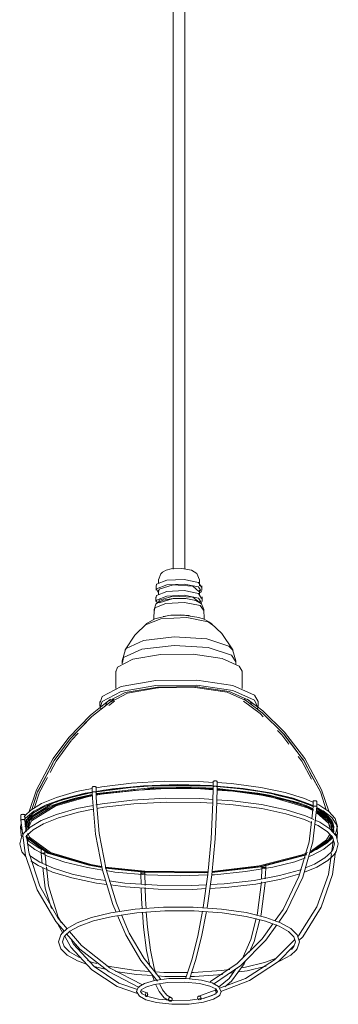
# Model space of a CAD drawing. Header units: millimetres. Extents: x 2868 to 10853, y -1210 to 7822.
# Tile 6 of 21: x 6741 to 6908, y -1210 to -693. Entities that reach past the tile are written whole.
import ezdxf

# ---------------------------------------------------------------- set-up
doc = ezdxf.new("R2010")
doc.units = ezdxf.units.MM
doc.layers.add('E-LITE-EQPM', color=7, linetype='Continuous', lineweight=20)

# ---------------------------------------------------------------- blocks, each defined once
blk = doc.blocks.new('62802-7L - 64314-44-7L SAMBA Black_ribbon beige pendant lamp ø450-7L-659210-00 Isometrico PDF')
at = {"layer": 'E-LITE-EQPM', "color": 253, "lineweight": 15, "true_color": 0xaaaaaa}
for p, q in [((3565.51, -132.24), (3565.51, -981.4)), ((3571.51, -981.19), (3571.51, -130.7)), ((3557.75, -987.06), (3558.91, -983.89)), ((3556.48, -990.07), (3556.48, -992.46)), ((3556.54, -990.39), (3556.79, -989.31)), ((3557.75, -987.06), (3557.75, -988.94)), ((3579.26, -990.07), (3579.26, -987.06)), ((3580.52, -992.46), (3580.52, -990.07)), ((3556.41, -995.94), (3556.41, -998.34)), ((3556.46, -996.26), (3556.72, -995.18)), ((3557.81, -993.99), (3556.79, -991.71)), ((3557.75, -992.46), (3557.75, -994.78)), ((3557.91, -992.99), (3558.02, -991.79)), ((3579.26, -994.99), (3579.26, -992.46)), ((3580.21, -993.22), (3579.31, -993.84)), ((3580.59, -998.34), (3580.59, -995.94)), ((3555.5, -1002.5), (3556.37, -999.81)), ((3555.83, -1001.59), (3555.67, -1003)), ((3557.06, -999.38), (3556.72, -997.58)), ((3557.75, -998.34), (3557.75, -998.98)), ((3557.98, -998.96), (3558.02, -997.66)), ((3579.26, -998.85), (3579.26, -998.34)), ((3580.28, -999.1), (3580.02, -999.3)), ((3555.49, -1002.38), (3555.39, -1007.72)), ((3573.27, -1005.77), (3573.73, -1005.72)), ((3581.61, -1007.68), (3581.51, -1002.38)), ((3545.41, -1015.93), (3551.57, -1009.96)), ((3540.33, -1023.69), (3545.41, -1015.93)), ((3538.69, -1029.54), (3540.38, -1023.59)), ((3539.46, -1027.78), (3538.8, -1030.37)), ((3540.19, -1024.03), (3540.79, -1023)), ((3598.31, -1029.54), (3596.62, -1023.59)), ((3536.31, -1032.84), (3535.47, -1035.23)), ((3538.69, -1029.65), (3538.69, -1031.07)), ((3598.31, -1031.13), (3598.31, -1029.65)), ((3535.46, -1034.91), (3535.46, -1044.06)), ((3601.55, -1044.03), (3601.55, -1034.91)), ((3527.1, -1051.25), (3528.14, -1048.25)), ((3527.07, -1050.85), (3527.07, -1053.48)), ((3527.18, -1053.97), (3528.14, -1050.88)), ((3531.74, -1051.6), (3534.33, -1049.57)), ((3609.93, -1053.48), (3609.93, -1050.85)), ((3511.48, -1070.35), (3514.62, -1067.09)), ((3586.45, -1092.75), (3586.45, -1095.49)), ((3586.46, -1092.76), (3586.45, -1092.75)), ((3588.45, -1095.5), (3588.45, -1092.75)), ((3523.03, -1095.69), (3523.03, -1098.45)), ((3523.03, -1095.7), (3523.03, -1095.69)), ((3525.03, -1098.42), (3525.03, -1095.69)), ((3544.59, -1096.93), (3550.41, -1096.49)), ((3550.49, -1096.49), (3544.65, -1096.93)), ((3574.84, -1096.27), (3582.4, -1096.54)), ((3586.45, -1095.49), (3586.46, -1095.5)), ((3636.02, -1105.74), (3631.28, -1103.98)), ((3638.77, -1103.16), (3638.77, -1105.88)), ((3638.77, -1103.17), (3638.77, -1103.16)), ((3640.77, -1105.92), (3640.77, -1103.16)), ((3485.66, -1110.26), (3485.66, -1113.03)), ((3485.66, -1110.27), (3485.66, -1110.26)), ((3487.66, -1112.98), (3487.66, -1110.26)), ((3493.24, -1109.84), (3489.35, -1113.22)), ((3500.41, -1105.98), (3495.39, -1108.47)), ((3638.77, -1105.88), (3638.05, -1112.29)), ((3638.77, -1105.88), (3638.77, -1105.89)), ((3643.26, -1109.49), (3640.87, -1108.05)), ((3485.47, -1116.38), (3485.81, -1115.19)), ((3486.89, -1112.74), (3486.63, -1112.74)), ((3487.61, -1112.51), (3487.29, -1113.11)), ((3487.34, -1111.26), (3487.82, -1110.59)), ((3489.35, -1113.22), (3487.61, -1116.39)), ((3488.42, -1119.15), (3487.66, -1112.98)), ((3488.08, -1119.02), (3490.12, -1113.26)), ((3490.12, -1113.26), (3488.11, -1119.08)), ((3488.22, -1116.82), (3489.27, -1113.67)), ((3488.22, -1116.82), (3489.08, -1114.24)), ((3489.07, -1118.12), (3491.12, -1113.33)), ((3489.25, -1116.83), (3490.3, -1113.69)), ((3648.31, -1114.09), (3645.76, -1111.35)), ((3647.75, -1116.83), (3646.7, -1113.69)), ((3648.78, -1116.82), (3647.73, -1113.67)), ((3648.78, -1116.82), (3647.92, -1114.24)), ((3649.56, -1115.8), (3649.27, -1114.94)), ((3485.47, -1116.38), (3485.55, -1116.65)), ((3486.8, -1120.45), (3487.36, -1119.66)), ((3647.67, -1120.14), (3645.89, -1123.31)), ((3649.54, -1119.71), (3649.67, -1118.94)), ((3651.53, -1116.38), (3651.39, -1116.9)), ((3485, -1125.48), (3486.18, -1121.32)), ((3488.28, -1121.81), (3488.89, -1120.93)), ((3637.51, -1130.26), (3647.65, -1123.43)), ((3637.65, -1129.77), (3646.89, -1123.38)), ((3646.89, -1123.38), (3637.74, -1129.73)), ((3645.89, -1123.31), (3637.91, -1129.08)), ((3646.89, -1123.38), (3648.31, -1121.02)), ((3648.34, -1121.1), (3646.89, -1123.38)), ((3647.65, -1123.43), (3648.91, -1121.45)), ((3649.27, -1124.04), (3648.6, -1129.11)), ((3651.34, -1122.66), (3651.34, -1120.82)), ((3496.23, -1130.25), (3496.23, -1130.69)), ((3496.23, -1130.69), (3496.82, -1135.76)), ((3496.23, -1130.69), (3496.23, -1130.7)), ((3498.94, -1137.02), (3498.29, -1131.19)), ((3648.84, -1132.05), (3649.65, -1131.3)), ((3548.69, -1146.66), (3548.56, -1141.38)), ((3611.74, -1144.08), (3611.95, -1138.65)), ((3613.75, -1143.76), (3613.96, -1138.28)), ((3550.7, -1147.29), (3550.56, -1141.59)), ((3504.93, -1167.54), (3507.64, -1172.28)), ((3627.4, -1180.85), (3628.25, -1180.09)), ((3523.98, -1189.88), (3529.81, -1191.27)), ((3595.36, -1193.32), (3597.27, -1193.04)), ((3598.61, -1190.82), (3598.92, -1190.78)), ((3555.47, -1197.24), (3554.66, -1194.67)), ((3572.05, -1196.07), (3572.07, -1195.86)), ((3546.31, -1202.84), (3547.09, -1200.87)), ((3548.31, -1202.84), (3548.63, -1202.15)), ((3551.69, -1203.56), (3548.78, -1202.55)), ((3588.02, -1201.78), (3587.79, -1201.87)), ((3588.69, -1202.84), (3588.37, -1203.53)), ((3590.69, -1202.84), (3589.91, -1204.81)), ((3550.99, -1205.46), (3551.28, -1205.52)), ((3579.29, -1207.31), (3580.3, -1206.93)), ((3581.39, -1206.53), (3588, -1204.09))]:
    blk.add_line(p, q, dxfattribs=at)
at = {"layer": 'E-LITE-EQPM', "color": 7, "lineweight": 15, "true_color": 0xfdfdfd}
for p, q in [((3529.97, -1052.95), (3530.92, -1051.06)), ((3531.64, -1052.92), (3534.61, -1050.59)), ((3605.4, -1050.35), (3607.05, -1053.1)), ((3527.49, -1055.05), (3527.23, -1054.26)), ((3609.7, -1054.42), (3609.53, -1054.89)), ((3609.79, -1054), (3609.71, -1054.38)), ((3621.22, -1065.73), (3613.73, -1058.36)), ((3512.25, -1070.99), (3515.64, -1067.46)), ((3633.56, -1081.36), (3624.2, -1068.92)), ((3631.92, -1079.18), (3626.88, -1072.48)), ((3496, -1095.22), (3502.32, -1083.3)), ((3498.7, -1090.13), (3500.09, -1087.49)), ((3496.8, -1095.8), (3499.55, -1090.64)), ((3555.32, -1094.96), (3551.51, -1095.16)), ((3574.81, -1094.71), (3568.41, -1094.66)), ((3523.05, -1099.83), (3508.66, -1103.35)), ((3508.69, -1103.33), (3523, -1099.84)), ((3522.98, -1098.62), (3514.02, -1100.59)), ((3523.05, -1099.57), (3514.15, -1101.52)), ((3525.28, -1098.2), (3524.97, -1098.25)), ((3525.5, -1099.12), (3525.01, -1099.21)), ((3543.26, -1095.86), (3525.49, -1098.16)), ((3541.28, -1095.92), (3533.89, -1096.79)), ((3567.02, -1096.2), (3574.83, -1096.27)), ((3586.48, -1096.26), (3574.89, -1095.78)), ((3582.4, -1096.54), (3586.42, -1096.77)), ((3609.62, -1099.07), (3588.39, -1096.61)), ((3609.78, -1098.84), (3588.4, -1096.38)), ((3600.7, -1096.6), (3588.42, -1095.42)), ((3588.43, -1096.61), (3609.56, -1099.05)), ((3588.43, -1096.91), (3603.99, -1098.53)), ((3609.67, -1097.86), (3600.85, -1096.62)), ((3607.35, -1097.38), (3602.74, -1096.76)), ((3618.2, -1099.36), (3613.61, -1098.39)), ((3619.71, -1099.68), (3618.35, -1099.39)), ((3627.69, -1101.88), (3618.4, -1099.51)), ((3491.36, -1107.4), (3493.06, -1102.27)), ((3513.91, -1100.62), (3505.22, -1103.17)), ((3511.94, -1100.99), (3507.26, -1102.32)), ((3514.02, -1101.55), (3508.15, -1103.19)), ((3630.79, -1102.69), (3627.66, -1101.72)), ((3631.82, -1103.19), (3627.79, -1101.91)), ((3635.68, -1104.64), (3631.96, -1103.24)), ((3638.8, -1105.84), (3634.34, -1103.86)), ((3491.36, -1107.4), (3492.04, -1105.36)), ((3495.39, -1108.47), (3493.24, -1109.84)), ((3647.52, -1112.11), (3640.93, -1107.12)), ((3645.63, -1111.25), (3643.26, -1109.49)), ((3489.34, -1112.25), (3487.68, -1115.2)), ((3487.78, -1114.81), (3488.57, -1112.48)), ((3487.81, -1115.2), (3488.34, -1113.34)), ((3488.36, -1113.28), (3489.35, -1111.87)), ((3489.08, -1114.24), (3489.42, -1113.22)), ((3489.27, -1113.67), (3489.42, -1113.22)), ((3489.45, -1113.12), (3489.89, -1111.8)), ((3489.45, -1113.12), (3489.89, -1111.8)), ((3647.67, -1113.48), (3647.24, -1112.19)), ((3647.67, -1113.48), (3647.24, -1112.19)), ((3647.92, -1114.24), (3647.73, -1113.66)), ((3648.64, -1114.6), (3648.31, -1114.09)), ((3649.27, -1114.94), (3648.62, -1113.04)), ((3649.67, -1118.94), (3649.02, -1115.3)), ((3485.55, -1116.65), (3485.97, -1118.14)), ((3488.08, -1118.5), (3488.3, -1119.25)), ((3649.51, -1116.46), (3648.89, -1118.6)), ((3649.34, -1119.48), (3649.68, -1116.58)), ((3650.08, -1120.55), (3650.31, -1120.54)), ((3651.39, -1116.9), (3650.46, -1120.14)), ((3488.53, -1121.36), (3488.87, -1121.85)), ((3647.34, -1122.81), (3647.66, -1122.47)), ((3647.66, -1122.47), (3648.57, -1121.13)), ((3649.34, -1123.58), (3649.27, -1124.04)), ((3496.23, -1128.19), (3496.23, -1130.25)), ((3496.94, -1130.4), (3496.7, -1130.43)), ((3496.71, -1128.44), (3498.76, -1129.35)), ((3497.2, -1130.38), (3496.94, -1130.4)), ((3497.46, -1130.38), (3497.2, -1130.38)), ((3498.23, -1129.44), (3498.23, -1129.15)), ((3498.23, -1130.65), (3498.23, -1129.54)), ((3498.28, -1131.13), (3498.23, -1130.65)), ((3548.55, -1140.21), (3548.55, -1141.08)), ((3548.56, -1141.38), (3548.55, -1141.08)), ((3549.51, -1140.78), (3549.26, -1140.79)), ((3549.77, -1140.78), (3549.51, -1140.78)), ((3550.55, -1141.07), (3550.55, -1140.44)), ((3550.56, -1141.5), (3550.55, -1141.07)), ((3611.95, -1138.65), (3611.97, -1138.12)), ((3611.97, -1137.14), (3611.97, -1137.41)), ((3611.97, -1137.48), (3611.97, -1138.04)), ((3611.97, -1138.12), (3611.97, -1138.13)), ((3612.93, -1137.83), (3612.68, -1137.84)), ((3613.19, -1137.85), (3612.93, -1137.83)), ((3613.97, -1138.15), (3613.97, -1136.99))]:
    blk.add_line(p, q, dxfattribs=at)
at = {"layer": 'E-LITE-EQPM', "color": 7, "lineweight": 15, "true_color": 0xfefefe}
for p, q in [((3552.31, -1095.19), (3543.26, -1095.86)), ((3632.55, -1103.24), (3630.79, -1102.69)), ((3489.89, -1111.8), (3490.25, -1110.72)), ((3489.89, -1111.8), (3490.25, -1110.72)), ((3646.93, -1111.26), (3646.83, -1110.96)), ((3646.93, -1111.26), (3646.83, -1110.96)), ((3647.24, -1112.18), (3646.94, -1111.3)), ((3647.24, -1112.18), (3646.94, -1111.3)), ((3649.02, -1115.3), (3648.64, -1114.6))]:
    blk.add_line(p, q, dxfattribs=at)
at = {"layer": 'E-LITE-EQPM', "color": 253, "lineweight": 15, "true_color": 0xaaaaaa}
for points in [[(3579.26, -987.06, 0), (3577.9, -983.67, 0), (3575.14, -981.92, 0), (3570.07, -980.98, 0), (3564.39, -981.27, 0), (3561.71, -981.98, 0), (3559.84, -983, 0), (3558.91, -983.89, 0)], [(3556.79, -989.31, 0), (3562.14, -987.23, 0), (3571.21, -986.81, 0), (3578.7, -988.3, 0), (3580.21, -990.82, 0)], [(3556.79, -991.71, 0), (3562.14, -989.62, 0), (3571.21, -989.2, 0), (3578.7, -990.69, 0), (3580.21, -993.22, 0)], [(3558.02, -991.79, 0), (3565.36, -989.6, 0), (3575.84, -990.27, 0), (3578.98, -993.14, 0)], [(3581.5, -1002.5, 0), (3580.35, -999.5, 0), (3577.3, -997.8, 0), (3572.15, -996.79, 0), (3565.52, -996.73, 0), (3560.23, -997.63, 0), (3557.36, -998.92, 0), (3556.37, -999.81, 0)], [(3556.72, -995.18, 0), (3562.1, -993.08, 0), (3571.23, -992.66, 0), (3578.76, -994.16, 0), (3580.28, -996.7, 0)], [(3556.72, -997.58, 0), (3562.1, -995.48, 0), (3571.23, -995.05, 0), (3578.76, -996.55, 0), (3580.28, -999.1, 0)], [(3558.02, -997.66, 0), (3565.36, -995.47, 0), (3575.84, -996.15, 0), (3579.16, -998.75, 0)], [(3558.02, -998.96, 0), (3565.36, -996.77, 0), (3570.93, -996.72, 0)], [(3581.43, -1002.81, 0), (3579.54, -1000.49, 0), (3571.44, -998.87, 0), (3561.62, -999.33, 0), (3555.83, -1001.59, 0)], [(3550.98, -1010.52, 0), (3558.98, -1007.4, 0), (3572.56, -1006.77, 0), (3583.76, -1008.99, 0), (3586.24, -1010.82, 0)], [(3551.35, -1010.14, 0), (3555.8, -1007.45, 0), (3563, -1005.72, 0), (3571.11, -1005.47, 0), (3578.93, -1006.68, 0), (3581.68, -1007.65, 0), (3584.06, -1008.93, 0), (3585.65, -1010.14, 0)], [(3560.21, -1006.23, 0), (3560.6, -1006.14, 0), (3561.44, -1005.98, 0)], [(3564.29, -1005.6, 0), (3564.67, -1005.57, 0), (3569.2, -1005.41, 0), (3573.64, -1005.7, 0), (3574.43, -1005.8, 0)], [(3596.67, -1023.69, 0), (3590.95, -1015.18, 0), (3585.44, -1009.96, 0)], [(3540.79, -1023, 0), (3549.86, -1018.81, 0), (3566.04, -1016.9, 0), (3583.17, -1018, 0), (3594.69, -1021.7, 0), (3596.84, -1024.1, 0)], [(3598.3, -1029.93, 0), (3595.95, -1026.41, 0), (3583.87, -1022.54, 0), (3565.92, -1021.38, 0), (3548.96, -1023.38, 0), (3539.46, -1027.78, 0)], [(3601.55, -1034.91, 0), (3600.11, -1032.23, 0), (3591.06, -1028.19, 0), (3575.96, -1025.95, 0), (3558.86, -1026.11, 0), (3544.35, -1028.63, 0), (3536.31, -1032.84, 0)], [(3528.14, -1048.25, 0), (3538.22, -1042.98, 0), (3556.42, -1039.82, 0), (3577.85, -1039.61, 0), (3596.78, -1042.42, 0), (3608.13, -1047.48, 0), (3609.93, -1050.85, 0)], [(3528.14, -1050.88, 0), (3538.22, -1045.6, 0), (3556.42, -1042.44, 0), (3577.85, -1042.24, 0), (3596.78, -1045.05, 0), (3608.13, -1050.11, 0), (3609.79, -1054, 0)], [(3530.92, -1051.06, 0), (3540.31, -1046.15, 0), (3557.25, -1043.2, 0), (3577.2, -1043.01, 0), (3594.83, -1045.63, 0), (3605.4, -1050.35, 0)], [(3510.71, -1069.71, 0), (3522.06, -1057.91, 0), (3532.68, -1049.49, 0)], [(3613.73, -1058.36, 0), (3612.02, -1056.69, 0), (3602.67, -1049.57, 0)], [(3647.19, -1108.82, 0), (3643.23, -1097.18, 0), (3634.42, -1080.77, 0), (3623.88, -1066.9, 0), (3612.38, -1055.68, 0), (3604.32, -1049.49, 0)], [(3626.88, -1072.48, 0), (3623.45, -1067.92, 0), (3621.22, -1065.73, 0)], [(3624.2, -1068.92, 0), (3623.45, -1067.92, 0), (3622.97, -1067.45, 0)], [(3489.77, -1108.96, 0), (3493.77, -1097.18, 0), (3502.58, -1080.77, 0), (3510.71, -1069.71, 0)], [(3500.09, -1087.49, 0), (3503.11, -1081.8, 0), (3511.48, -1070.35, 0)], [(3502.41, -1083.12, 0), (3503.11, -1081.8, 0), (3511.48, -1070.35, 0)], [(3638.37, -1090.24, 0), (3633.89, -1081.8, 0), (3631.92, -1079.18, 0)], [(3634.66, -1083.25, 0), (3633.89, -1081.8, 0), (3633.56, -1081.36, 0)], [(3492.04, -1105.36, 0), (3494.41, -1098.21, 0), (3498.7, -1090.13, 0)], [(3586.49, -1095, 0), (3585.5, -1094.91, 0), (3567.69, -1094.42, 0), (3549.95, -1095, 0), (3533.57, -1096.58, 0), (3524.98, -1098, 0)], [(3586.48, -1093.22, 0), (3578.93, -1092.72, 0), (3560.96, -1092.63, 0), (3543.64, -1093.61, 0), (3528.02, -1095.5, 0), (3525.2, -1096.05, 0)], [(3568.41, -1094.66, 0), (3561.71, -1094.62, 0), (3555.32, -1094.96, 0)], [(3586.4, -1095.22, 0), (3579.55, -1094.74, 0), (3574.81, -1094.71, 0)], [(3586.48, -1092.68, 0), (3586.57, -1092.62, 0), (3586.72, -1092.56, 0), (3586.93, -1092.51, 0), (3587.16, -1092.48, 0), (3587.42, -1092.47, 0), (3587.68, -1092.48, 0), (3587.92, -1092.5, 0), (3588.14, -1092.54, 0), (3588.3, -1092.6, 0), (3588.41, -1092.67, 0), (3588.45, -1092.74, 0), (3588.43, -1092.81, 0)], [(3638.71, -1103.62, 0), (3634.28, -1101.67, 0), (3624.17, -1098.57, 0), (3611.35, -1095.89, 0), (3596.06, -1093.86, 0), (3588.41, -1093.35, 0)], [(3523.06, -1098.32, 0), (3519.37, -1098.93, 0), (3507.81, -1101.82, 0), (3498.93, -1105.02, 0), (3492.49, -1108.38, 0), (3488.09, -1111.97, 0), (3487.61, -1112.51, 0)], [(3523.06, -1096.47, 0), (3514.81, -1098.08, 0), (3504.29, -1101.11, 0), (3496.39, -1104.37, 0), (3490.79, -1107.79, 0), (3487.82, -1110.59, 0)], [(3493.06, -1102.27, 0), (3494.41, -1098.21, 0), (3496, -1095.22, 0)], [(3523.07, -1098.51, 0), (3515.78, -1099.91, 0), (3512.02, -1100.97, 0)], [(3535.54, -1161.26, 0), (3533.8, -1157.22, 0), (3528.38, -1139.35, 0), (3524.73, -1120.39, 0), (3523.11, -1101.49, 0), (3523.03, -1098.45, 0)], [(3523.03, -1098.45, 0), (3523.03, -1098.46, 0), (3523.08, -1098.53, 0)], [(3523.06, -1095.63, 0), (3523.15, -1095.56, 0), (3523.3, -1095.5, 0), (3523.5, -1095.45, 0), (3523.74, -1095.42, 0), (3524, -1095.41, 0), (3524.26, -1095.42, 0), (3524.5, -1095.45, 0), (3524.72, -1095.49, 0), (3524.88, -1095.54, 0)], [(3524, -1098.18, 0), (3523.74, -1098.2, 0), (3523.5, -1098.23, 0), (3523.3, -1098.27, 0), (3523.15, -1098.33, 0), (3523.06, -1098.39, 0)], [(3524.88, -1098.29, 0), (3524.72, -1098.24, 0), (3524.5, -1098.21, 0), (3524.26, -1098.18, 0), (3524, -1098.18, 0)], [(3524.88, -1095.54, 0), (3524.99, -1095.61, 0), (3525.03, -1095.68, 0), (3525.01, -1095.75, 0)], [(3525.03, -1098.42, 0), (3525.03, -1098.42, 0), (3524.99, -1098.35, 0), (3524.88, -1098.29, 0)], [(3533.89, -1096.79, 0), (3528.91, -1097.38, 0), (3524.98, -1098.14, 0)], [(3537.56, -1160.92, 0), (3535.68, -1156.53, 0), (3530.31, -1138.85, 0), (3526.71, -1120.07, 0), (3525.1, -1101.36, 0), (3525.03, -1098.42, 0)], [(3586.44, -1097.1, 0), (3579.75, -1096.63, 0), (3561.89, -1096.49, 0), (3544.61, -1097.41, 0), (3529.01, -1099.24, 0), (3525.06, -1099.99, 0)], [(3527.74, -1099.33, 0), (3555.45, -1096.5, 0), (3567.02, -1096.2, 0)], [(3551.51, -1095.16, 0), (3544.46, -1095.54, 0), (3541.28, -1095.92, 0)], [(3581.21, -1158.86, 0), (3583.63, -1141.58, 0), (3585.38, -1122.83, 0), (3586.32, -1103.81, 0), (3586.45, -1095.49, 0)], [(3583.21, -1159.06, 0), (3585.63, -1141.65, 0), (3587.39, -1122.81, 0), (3588.32, -1103.7, 0), (3588.45, -1095.5, 0)], [(3587.42, -1095.24, 0), (3587.16, -1095.25, 0), (3586.93, -1095.28, 0), (3586.72, -1095.32, 0), (3586.57, -1095.37, 0), (3586.48, -1095.43, 0)], [(3588.45, -1095.5, 0), (3588.45, -1095.49, 0), (3588.41, -1095.43, 0), (3588.3, -1095.37, 0), (3588.14, -1095.31, 0), (3587.92, -1095.27, 0), (3587.68, -1095.25, 0), (3587.42, -1095.24, 0)], [(3638.53, -1107.55, 0), (3634.06, -1105.56, 0), (3624.27, -1102.52, 0), (3611.74, -1099.85, 0), (3596.7, -1097.81, 0), (3588.37, -1097.23, 0)], [(3638.73, -1105.39, 0), (3637.5, -1104.77, 0), (3628.36, -1101.57, 0), (3616.51, -1098.7, 0), (3602.06, -1096.4, 0), (3588.4, -1095.17, 0)], [(3602.74, -1096.76, 0), (3596.48, -1095.91, 0), (3588.41, -1095.36, 0)], [(3603.99, -1098.53, 0), (3614.67, -1100.32, 0), (3635.89, -1106.61, 0), (3638.97, -1108.11, 0)], [(3613.61, -1098.39, 0), (3611.53, -1097.95, 0), (3607.35, -1097.38, 0)], [(3627.66, -1101.72, 0), (3624.06, -1100.61, 0), (3619.71, -1099.68, 0)], [(3523.18, -1100.35, 0), (3515.82, -1101.76, 0), (3505.35, -1104.7, 0), (3497.56, -1107.84, 0), (3492.14, -1111.04, 0), (3489.15, -1113.79, 0)], [(3490.12, -1113.26, 0), (3503.03, -1105.3, 0), (3508.69, -1103.33, 0)], [(3508.66, -1103.35, 0), (3503.03, -1105.3, 0), (3490.12, -1113.26, 0)], [(3491.12, -1113.33, 0), (3503.87, -1105.46, 0), (3523, -1100.19, 0)], [(3507.26, -1102.32, 0), (3505.37, -1102.85, 0), (3504.41, -1103.24, 0)], [(3586.46, -1102.18, 0), (3579.4, -1101.7, 0), (3561.38, -1101.59, 0), (3543.97, -1102.54, 0), (3528.25, -1104.41, 0), (3524.88, -1105.06, 0)], [(3586.15, -1104.16, 0), (3580, -1103.73, 0), (3562.12, -1103.57, 0), (3544.79, -1104.48, 0), (3529.14, -1106.3, 0), (3525.42, -1107, 0)], [(3639.22, -1112.7, 0), (3634.76, -1110.72, 0), (3624.65, -1107.61, 0), (3611.83, -1104.91, 0), (3596.54, -1102.86, 0), (3588.22, -1102.3, 0)], [(3638.17, -1114.42, 0), (3634.32, -1112.69, 0), (3624.54, -1109.65, 0), (3612.01, -1106.97, 0), (3596.96, -1104.92, 0), (3588.26, -1104.31, 0)], [(3638.96, -1107.51, 0), (3636.76, -1106.46, 0), (3627.52, -1103.11, 0)], [(3627.55, -1103.1, 0), (3636.76, -1106.46, 0), (3639, -1107.52, 0)], [(3634.34, -1103.86, 0), (3633.84, -1103.64, 0), (3632.55, -1103.24, 0)], [(3638.8, -1103.09, 0), (3638.89, -1103.02, 0), (3639.04, -1102.97, 0), (3639.24, -1102.92, 0)], [(3639.24, -1102.92, 0), (3639.48, -1102.89, 0), (3639.74, -1102.88, 0), (3640, -1102.88, 0), (3640.24, -1102.91, 0), (3640.46, -1102.95, 0), (3640.62, -1103.01, 0), (3640.73, -1103.07, 0), (3640.77, -1103.15, 0), (3640.75, -1103.22, 0)], [(3651.53, -1116.38, 0), (3650.35, -1112.24, 0), (3647.03, -1108.44, 0), (3641.79, -1104.98, 0), (3640.73, -1104.51, 0)], [(3485.69, -1110.2, 0), (3485.78, -1110.13, 0), (3485.93, -1110.07, 0), (3486.13, -1110.02, 0), (3486.37, -1109.99, 0), (3486.63, -1109.98, 0), (3486.89, -1109.99, 0)], [(3486.89, -1109.99, 0), (3487.13, -1110.02, 0), (3487.34, -1110.06, 0), (3487.51, -1110.11, 0), (3487.62, -1110.18, 0), (3487.66, -1110.25, 0), (3487.64, -1110.32, 0)], [(3523.47, -1105.33, 0), (3514.91, -1106.98, 0), (3504.26, -1110.01, 0), (3496.24, -1113.27, 0), (3490.54, -1116.69, 0), (3487.36, -1119.66, 0)], [(3523.55, -1107.36, 0), (3515.88, -1108.81, 0), (3505.33, -1111.75, 0), (3497.47, -1114.9, 0), (3492, -1118.1, 0), (3488.89, -1120.93, 0)], [(3620.79, -1166.48, 0), (3625.07, -1160.41, 0), (3633.42, -1142.93, 0), (3638.73, -1124.43, 0), (3640.77, -1105.93, 0)], [(3639.24, -1105.67, 0), (3639.04, -1105.71, 0), (3638.89, -1105.76, 0), (3638.8, -1105.82, 0)], [(3639.74, -1105.64, 0), (3639.48, -1105.64, 0), (3639.24, -1105.67, 0)], [(3640.77, -1105.93, 0), (3640.77, -1105.92, 0), (3640.73, -1105.85, 0), (3640.62, -1105.78, 0), (3640.46, -1105.72, 0), (3640.24, -1105.68, 0), (3640, -1105.65, 0), (3639.74, -1105.64, 0)], [(3649.74, -1118.32, 0), (3648.85, -1115.21, 0), (3646.02, -1111.96, 0), (3641.19, -1108.74, 0), (3640.56, -1108.46, 0)], [(3650.8, -1121.5, 0), (3651.52, -1120.14, 0), (3651.24, -1115.6, 0), (3648.66, -1111.7, 0), (3644.14, -1108.14, 0), (3640.67, -1106.38, 0)], [(3640.81, -1109.17, 0), (3646.85, -1114.68, 0), (3647.93, -1118.09, 0)], [(3648.85, -1119.18, 0), (3647.87, -1114.64, 0), (3640.84, -1108.53, 0)], [(3640.89, -1108.54, 0), (3647.87, -1114.64, 0), (3648.89, -1119.27, 0)], [(3485.66, -1113.03, 0), (3488.08, -1131.63, 0), (3494.22, -1149.61, 0), (3503.86, -1166.22, 0), (3508.31, -1171.32, 0)], [(3485.66, -1113.03, 0), (3485.66, -1113.04, 0), (3485.71, -1113.11, 0)], [(3486.63, -1112.74, 0), (3486.37, -1112.75, 0), (3486.13, -1112.79, 0), (3485.93, -1112.84, 0), (3485.78, -1112.9, 0), (3485.69, -1112.97, 0)], [(3487.66, -1112.98, 0), (3487.66, -1112.97, 0), (3487.62, -1112.9, 0), (3487.51, -1112.84, 0), (3487.34, -1112.79, 0), (3487.13, -1112.76, 0), (3486.89, -1112.74, 0)], [(3487.89, -1116.13, 0), (3488.15, -1115.21, 0), (3489.15, -1113.79, 0)], [(3637.89, -1113.74, 0), (3636.7, -1124.39, 0), (3631.39, -1142.66, 0), (3623.05, -1159.89, 0), (3618.89, -1165.73, 0)], [(3650, -1125.48, 0), (3649.11, -1122.37, 0), (3646.28, -1119.11, 0), (3641.45, -1115.88, 0), (3640.09, -1115.27, 0)], [(3652, -1125.48, 0), (3650.82, -1121.32, 0), (3647.5, -1117.52, 0), (3642.26, -1114.04, 0), (3640.24, -1113.15, 0)], [(3485.84, -1115.82, 0), (3485.48, -1116.5, 0), (3485.76, -1121.04, 0), (3486.25, -1121.78, 0)], [(3527.96, -1137.34, 0), (3522.33, -1136.32, 0), (3501.11, -1130.03, 0), (3490.15, -1121.96, 0), (3489.27, -1119.91, 0)], [(3651.3, -1120.74, 0), (3651.34, -1120.81, 0), (3651.31, -1120.88, 0)], [(3485, -1125.48, 0), (3486.18, -1129.63, 0), (3488.27, -1132.03, 0)], [(3488.37, -1122.04, 0), (3499.57, -1130.3, 0), (3521.28, -1136.73, 0), (3528.03, -1137.93, 0)], [(3528.03, -1137.69, 0), (3521.73, -1136.55, 0), (3500.24, -1130.18, 0), (3489.14, -1122, 0), (3488.57, -1120.87, 0)], [(3488.58, -1120.9, 0), (3489.14, -1122, 0), (3500.24, -1130.18, 0), (3521.73, -1136.55, 0), (3527.98, -1137.67, 0)], [(3509.87, -1170.04, 0), (3504.9, -1164.23, 0), (3495.56, -1147.7, 0), (3489.73, -1129.87, 0), (3488.64, -1120.94, 0)], [(3488.84, -1125.34, 0), (3492.87, -1128.5, 0), (3499.5, -1131.87, 0), (3508.64, -1135.07, 0), (3520.49, -1137.94, 0), (3528.61, -1139.23, 0)], [(3636.79, -1132.09, 0), (3638.08, -1131.62, 0), (3644.51, -1128.26, 0), (3648.91, -1124.67, 0), (3649.39, -1124.13, 0)], [(3650, -1125.48, 0), (3649.11, -1128.59, 0), (3648.11, -1130.02, 0)], [(3652, -1125.48, 0), (3650.82, -1129.63, 0), (3649.65, -1131.3, 0)], [(3490.02, -1131.04, 0), (3490.72, -1131.85, 0), (3495.55, -1135.08, 0), (3502.69, -1138.27, 0), (3512.47, -1141.31, 0), (3524.99, -1143.99, 0), (3530.09, -1144.68, 0)], [(3496.7, -1130.43, 0), (3496.5, -1130.49, 0), (3496.35, -1130.55, 0), (3496.26, -1130.63, 0)], [(3585.76, -1140.2, 0), (3611.09, -1137.33, 0), (3633.97, -1131.34, 0), (3635.51, -1130.72, 0)], [(3635.55, -1130.71, 0), (3633.97, -1131.34, 0), (3611.09, -1137.33, 0), (3585.83, -1140.2, 0)], [(3635.82, -1130.06, 0), (3633.14, -1131.18, 0), (3610.55, -1137.09, 0), (3585.87, -1139.91, 0)], [(3648.41, -1130.56, 0), (3646.94, -1141.6, 0), (3640.8, -1158.56, 0), (3631.19, -1173.7, 0), (3630.77, -1174.12, 0)], [(3631.36, -1176.23, 0), (3633.37, -1174.17, 0), (3642.94, -1158.74, 0), (3649.01, -1141.52, 0), (3650.59, -1129.4, 0)], [(3635.17, -1137.8, 0), (3639.53, -1136.06, 0), (3645, -1132.85, 0), (3648.11, -1130.02, 0)], [(3490.8, -1134.3, 0), (3494.74, -1136.91, 0), (3502.25, -1140.24, 0), (3512.35, -1143.35, 0), (3525.17, -1146.05, 0), (3530.69, -1146.78, 0)], [(3585.56, -1141.69, 0), (3587.05, -1141.64, 0), (3603.43, -1140.06, 0), (3617.63, -1137.71, 0), (3629.2, -1134.82, 0), (3634.75, -1132.82, 0)], [(3585.73, -1140.43, 0), (3611.51, -1137.52, 0), (3634.61, -1131.47, 0), (3635.29, -1131.2, 0)], [(3634.3, -1140.32, 0), (3640.76, -1137.68, 0), (3646.46, -1134.26, 0), (3648.71, -1132.17, 0)], [(3497.07, -1137.94, 0), (3498.31, -1148.64, 0), (3501.73, -1159.37, 0)], [(3506.89, -1166.88, 0), (3505.2, -1163.88, 0), (3500.11, -1147.51, 0), (3499, -1137.57, 0)], [(3583.85, -1140.02, 0), (3581.56, -1140.14, 0), (3550.58, -1139.87, 0), (3529.76, -1137.63, 0)], [(3529.79, -1137.95, 0), (3550.35, -1140.15, 0), (3581.73, -1140.42, 0), (3583.77, -1140.32, 0)], [(3583.81, -1140.32, 0), (3581.73, -1140.42, 0), (3550.35, -1140.15, 0), (3529.84, -1137.97, 0)], [(3529.86, -1138.21, 0), (3550.17, -1140.36, 0), (3581.86, -1140.64, 0), (3583.74, -1140.54, 0)], [(3530.37, -1139.51, 0), (3534.94, -1140.24, 0), (3551.5, -1141.73, 0), (3569.31, -1142.22, 0), (3583.49, -1141.75, 0)], [(3584.66, -1148.88, 0), (3593.03, -1148.42, 0), (3608.76, -1146.55, 0), (3622.1, -1143.97, 0), (3631.89, -1141.2, 0)], [(3584.87, -1146.87, 0), (3592.21, -1146.48, 0), (3607.87, -1144.66, 0), (3621.13, -1142.15, 0), (3631.67, -1139.2, 0), (3632.75, -1138.77, 0)], [(3531.91, -1144.93, 0), (3540.04, -1146.04, 0), (3557, -1147.23, 0), (3574.88, -1147.39, 0), (3582.93, -1146.97, 0)], [(3609.4, -1162.87, 0), (3609.71, -1161.65, 0), (3611.69, -1145.46, 0)], [(3611.35, -1163.37, 0), (3611.6, -1162.42, 0), (3613.66, -1146.03, 0), (3613.67, -1145.66, 0)], [(3532.54, -1147.03, 0), (3540.47, -1148.09, 0), (3557.61, -1149.25, 0), (3575.62, -1149.37, 0), (3582.68, -1148.98, 0)], [(3549.23, -1159.37, 0), (3548.87, -1154.2, 0), (3548.73, -1148.64, 0)], [(3551.23, -1159.32, 0), (3550.89, -1154.52, 0), (3550.73, -1148.33, 0)], [(3631.62, -1176.82, 0), (3630.42, -1173.13, 0), (3627.05, -1169.79, 0), (3621.75, -1166.82, 0), (3614.05, -1164.02, 0), (3603.69, -1161.55, 0), (3590.78, -1159.67, 0), (3575.95, -1158.65, 0), (3560.31, -1158.68, 0), (3545.57, -1159.74, 0), (3532.8, -1161.65, 0), (3522.61, -1164.12, 0), (3515.06, -1166.9, 0), (3509.85, -1169.87, 0), (3507.21, -1172.28, 0)], [(3629.62, -1176.82, 0), (3628.77, -1174.26, 0), (3625.94, -1171.46, 0), (3621.08, -1168.71, 0), (3613.77, -1166.02, 0), (3603.74, -1163.6, 0), (3591.11, -1161.72, 0), (3576.5, -1160.67, 0), (3560.99, -1160.65, 0), (3546.34, -1161.67, 0), (3533.67, -1163.52, 0), (3523.6, -1165.91, 0), (3516.23, -1168.57, 0), (3511.28, -1171.3, 0), (3508.75, -1173.56, 0)], [(3553.33, -1190.1, 0), (3551.53, -1181.42, 0), (3549.92, -1169.14, 0), (3549.37, -1161.34, 0)], [(3556.47, -1193.75, 0), (3555.48, -1190.62, 0), (3553.54, -1181.31, 0), (3551.94, -1169.26, 0), (3551.36, -1161.18, 0)], [(3572.09, -1195.78, 0), (3575.23, -1186.23, 0), (3578.34, -1173.89, 0), (3580.83, -1160.86, 0)], [(3573.96, -1196.49, 0), (3577.17, -1186.74, 0), (3580.31, -1174.23, 0), (3582.84, -1160.98, 0)], [(3557.15, -1197.52, 0), (3548.57, -1186.73, 0), (3540.66, -1173.2, 0), (3536.29, -1163.01, 0)], [(3558.61, -1196.15, 0), (3550.22, -1185.61, 0), (3542.45, -1172.3, 0), (3538.34, -1162.71, 0)], [(3601.55, -1186, 0), (3606.09, -1175.62, 0), (3608.94, -1164.61, 0)], [(3605.27, -1182.46, 0), (3607.86, -1176.61, 0), (3610.89, -1165.13, 0)], [(3505.38, -1176.82, 0), (3506.58, -1173.13, 0), (3507.21, -1172.28, 0)], [(3549.31, -1199.38, 0), (3532.36, -1190.63, 0), (3517.34, -1178.74, 0), (3511.03, -1171.38, 0)], [(3617.73, -1167.35, 0), (3612.08, -1175.29, 0), (3598.96, -1188.22, 0), (3585.04, -1197.75, 0)], [(3586.66, -1199.05, 0), (3600.84, -1189.26, 0), (3614.04, -1176.06, 0), (3619.71, -1168.02, 0)], [(3505.38, -1176.82, 0), (3506.58, -1180.52, 0), (3509.96, -1183.86, 0), (3515.25, -1186.83, 0), (3519.5, -1188.38, 0)], [(3507.38, -1176.82, 0), (3508.23, -1174.26, 0), (3508.75, -1173.56, 0)], [(3507.38, -1176.82, 0), (3508.23, -1179.39, 0), (3511.06, -1182.19, 0), (3515.92, -1184.94, 0), (3516.83, -1185.27, 0)], [(3508.57, -1173.91, 0), (3511.85, -1179.66, 0), (3522.81, -1191.52, 0), (3536.05, -1200.25, 0), (3546.83, -1204.01, 0)], [(3509.48, -1172.65, 0), (3516.58, -1180.78, 0), (3531.86, -1192.69, 0), (3547.67, -1200.78, 0)], [(3546.78, -1201.87, 0), (3536.97, -1198.48, 0), (3523.97, -1189.88, 0), (3513.25, -1178.18, 0), (3512.15, -1176.23, 0)], [(3629.17, -1175.72, 0), (3618.51, -1186.37, 0), (3603.31, -1196.03, 0), (3589.7, -1201.15, 0)], [(3629.62, -1176.82, 0), (3628.77, -1179.39, 0), (3628.25, -1180.09, 0)], [(3631.62, -1176.82, 0), (3630.42, -1180.52, 0), (3629.79, -1181.37, 0)], [(3590.43, -1202.98, 0), (3605.47, -1197.18, 0), (3620.7, -1187.17, 0), (3628.89, -1178.77, 0)], [(3620.46, -1187.29, 0), (3621.94, -1186.75, 0), (3627.15, -1183.78, 0), (3629.79, -1181.37, 0)], [(3520.48, -1186.61, 0), (3523.23, -1187.63, 0), (3525.46, -1188.17, 0)], [(3592.56, -1200.49, 0), (3596.09, -1197.58, 0), (3602.67, -1188.35, 0), (3603.16, -1187.23, 0)], [(3600.85, -1190.49, 0), (3603.33, -1190.13, 0), (3613.4, -1187.74, 0), (3619.56, -1185.52, 0)], [(3530.57, -1189.4, 0), (3533.26, -1190.05, 0), (3545.89, -1191.93, 0), (3552.92, -1192.44, 0)], [(3535.2, -1192.37, 0), (3546.22, -1193.98, 0), (3554.59, -1194.56, 0)], [(3556.02, -1192.66, 0), (3560.51, -1192.98, 0), (3573.07, -1192.99, 0)], [(3575.08, -1193, 0), (3576.02, -1193, 0), (3590.66, -1191.98, 0), (3595.14, -1191.33, 0)], [(3589.26, -1200.66, 0), (3594.78, -1196.05, 0), (3598.28, -1191.08, 0)], [(3599.83, -1192.65, 0), (3604.2, -1192, 0), (3614.12, -1189.6, 0)], [(3590.69, -1202.84, 0), (3589.28, -1200.23, 0), (3585.95, -1198.42, 0), (3580.31, -1196.92, 0), (3572.31, -1196.03, 0), (3563.23, -1196.12, 0), (3555.64, -1197.13, 0), (3550.48, -1198.65, 0), (3547.42, -1200.52, 0), (3547.09, -1200.87, 0)], [(3588.69, -1202.84, 0), (3587.73, -1201.56, 0), (3584.75, -1200.11, 0), (3579.26, -1198.77, 0), (3571.37, -1197.99, 0), (3562.6, -1198.17, 0), (3555.54, -1199.19, 0), (3551.04, -1200.58, 0), (3548.74, -1202.02, 0), (3548.63, -1202.15, 0)], [(3557.45, -1194.75, 0), (3561.05, -1195, 0), (3572.37, -1194.98, 0)], [(3558.6, -1196.15, 0), (3558.7, -1196.29, 0), (3558.75, -1196.48, 0), (3558.73, -1196.69, 0)], [(3574.43, -1194.98, 0), (3576.7, -1194.97, 0), (3591.33, -1193.92, 0)], [(3584.93, -1197.99, 0), (3584.96, -1197.84, 0), (3585.02, -1197.76, 0), (3585.04, -1197.75, 0)], [(3546.31, -1202.84, 0), (3547.72, -1205.44, 0), (3551.05, -1207.26, 0), (3556.69, -1208.75, 0), (3564.69, -1209.64, 0), (3573.77, -1209.56, 0), (3581.37, -1208.55, 0), (3586.52, -1207.03, 0), (3589.59, -1205.16, 0), (3589.91, -1204.81, 0)], [(3548.31, -1202.84, 0), (3549.27, -1204.11, 0), (3552.25, -1205.57, 0), (3557.74, -1206.91, 0), (3565.64, -1207.68, 0), (3574.41, -1207.5, 0), (3581.46, -1206.48, 0), (3585.96, -1205.1, 0), (3588.26, -1203.65, 0), (3588.37, -1203.53, 0)], [(3563.74, -1207.99, 0), (3560.71, -1206.31, 0), (3558.08, -1202.98, 0), (3556.18, -1199.01, 0)], [(3564.21, -1206.05, 0), (3562.06, -1204.83, 0), (3559.8, -1201.97, 0), (3558.23, -1198.67, 0)], [(3578.95, -1205.33, 0), (3587.47, -1202.15, 0), (3587.97, -1201.74, 0)], [(3587.73, -1201.91, 0), (3587.69, -1202.01, 0), (3587.66, -1202.17, 0), (3587.67, -1202.37, 0), (3587.69, -1202.61, 0), (3587.75, -1202.86, 0), (3587.82, -1203.11, 0)], [(3588.27, -1202.57, 0), (3588.18, -1202.34, 0), (3588.08, -1202.14, 0), (3587.98, -1201.99, 0), (3587.89, -1201.9, 0), (3587.8, -1201.87, 0), (3587.79, -1201.87, 0)], [(3587.82, -1203.11, 0), (3587.91, -1203.34, 0), (3588.01, -1203.54, 0), (3588.11, -1203.69, 0), (3588.2, -1203.78, 0)], [(3550.95, -1204.3, 0), (3550.9, -1204.56, 0), (3550.89, -1204.81, 0), (3550.91, -1205.05, 0), (3550.98, -1205.25, 0), (3551.08, -1205.4, 0), (3551.21, -1205.49, 0)], [(3551.61, -1203.55, 0), (3551.45, -1203.59, 0), (3551.3, -1203.69, 0), (3551.16, -1203.85, 0), (3551.04, -1204.06, 0), (3550.95, -1204.3, 0)], [(3551.28, -1205.52, 0), (3551.35, -1205.52, 0), (3551.51, -1205.48, 0), (3551.66, -1205.38, 0), (3551.8, -1205.22, 0), (3551.92, -1205.01, 0), (3552.01, -1204.77, 0)], [(3552.01, -1204.77, 0), (3552.06, -1204.52, 0), (3552.08, -1204.26, 0), (3552.05, -1204.03, 0), (3551.98, -1203.83, 0), (3551.88, -1203.67, 0), (3551.75, -1203.58, 0), (3551.69, -1203.56, 0)], [(3564.95, -1207.08, 0), (3564.93, -1206.82, 0), (3564.85, -1206.58, 0), (3564.72, -1206.36, 0), (3564.52, -1206.19, 0), (3564.3, -1206.08, 0), (3564.05, -1206.03, 0), (3563.79, -1206.04, 0), (3563.55, -1206.13, 0), (3563.34, -1206.27, 0), (3563.17, -1206.47, 0), (3563.05, -1206.7, 0), (3563, -1206.96, 0)], [(3563, -1206.96, 0), (3563.02, -1207.22, 0), (3563.1, -1207.47, 0), (3563.23, -1207.68, 0), (3563.43, -1207.85, 0)], [(3563.74, -1207.99, 0), (3563.9, -1208.02, 0), (3564.16, -1208, 0), (3564.4, -1207.92, 0), (3564.61, -1207.77, 0), (3564.78, -1207.57, 0), (3564.9, -1207.34, 0), (3564.95, -1207.08, 0)], [(3579.97, -1206.17, 0), (3579.9, -1205.92, 0), (3579.77, -1205.7, 0), (3579.6, -1205.52, 0), (3579.4, -1205.39, 0), (3579.18, -1205.33, 0), (3578.95, -1205.33, 0), (3578.74, -1205.41, 0), (3578.55, -1205.54, 0), (3578.4, -1205.73, 0), (3578.3, -1205.95, 0), (3578.26, -1206.21, 0), (3578.27, -1206.47, 0)], [(3578.27, -1206.47, 0), (3578.35, -1206.72, 0), (3578.47, -1206.94, 0), (3578.64, -1207.12, 0), (3578.84, -1207.25, 0)], [(3579.69, -1207.1, 0), (3579.84, -1206.91, 0), (3579.94, -1206.68, 0), (3579.98, -1206.43, 0), (3579.97, -1206.17, 0)]]:
    blk.add_polyline3d(points, dxfattribs=at)
at = {"layer": 'E-LITE-EQPM', "color": 7, "lineweight": 15, "true_color": 0xfdfdfd}
for points in [[(3532.51, -1051.16, 0), (3541.5, -1046.46, 0), (3557.37, -1043.67, 0)], [(3557.39, -1043.67, 0), (3541.5, -1046.46, 0), (3532.51, -1051.16, 0)], [(3557.44, -1043.66, 0), (3557.73, -1043.64, 0), (3576.84, -1043.46, 0)], [(3576.84, -1043.46, 0), (3557.73, -1043.64, 0), (3557.45, -1043.66, 0)], [(3603.83, -1050.48, 0), (3593.71, -1045.96, 0), (3577.06, -1043.47, 0)], [(3577.07, -1043.47, 0), (3593.71, -1045.96, 0), (3603.83, -1050.48, 0)], [(3511.48, -1070.35, 0), (3522.77, -1058.61, 0), (3534.33, -1049.57, 0)], [(3514.62, -1067.09, 0), (3522.77, -1058.61, 0), (3531.74, -1051.6, 0)], [(3612.68, -1058.76, 0), (3611.06, -1057.18, 0), (3602.39, -1050.59, 0)], [(3622.97, -1067.45, 0), (3612.02, -1056.69, 0), (3602.67, -1049.57, 0)], [(3626.16, -1073.2, 0), (3622.44, -1068.29, 0), (3620.05, -1065.96, 0)], [(3500.97, -1087.98, 0), (3504.14, -1082.04, 0), (3512.14, -1071.13, 0)], [(3637.94, -1091.55, 0), (3632.86, -1082.04, 0), (3631, -1079.59, 0)], [(3645.71, -1107.59, 0), (3642.59, -1098.21, 0), (3634.66, -1083.25, 0)], [(3645.71, -1107.59, 0), (3642.59, -1098.21, 0), (3638.37, -1090.24, 0)], [(3492.77, -1106.33, 0), (3495.45, -1098.33, 0), (3496.71, -1095.98, 0)], [(3524.97, -1099.82, 0), (3526.46, -1099.55, 0), (3527.74, -1099.33, 0)], [(3525.04, -1099.46, 0), (3525.91, -1099.31, 0), (3544.59, -1096.93, 0)], [(3544.65, -1096.93, 0), (3525.91, -1099.31, 0), (3525.06, -1099.46, 0)], [(3574.71, -1095.77, 0), (3555.15, -1096, 0), (3525.5, -1099.12, 0)], [(3550.41, -1096.49, 0), (3555.28, -1096.22, 0), (3586.46, -1096.48, 0)], [(3586.46, -1096.48, 0), (3555.28, -1096.22, 0), (3550.49, -1096.49, 0)], [(3586.5, -1095.29, 0), (3555.15, -1095.04, 0), (3552.31, -1095.19, 0)], [(3609.71, -1099.08, 0), (3615.27, -1100.09, 0), (3627.55, -1103.1, 0)], [(3627.52, -1103.11, 0), (3615.27, -1100.09, 0), (3609.77, -1099.09, 0)], [(3618.32, -1099.49, 0), (3615.73, -1098.95, 0), (3609.78, -1097.88, 0)], [(3631.28, -1103.98, 0), (3615.73, -1099.91, 0), (3609.9, -1098.86, 0)], [(3505.15, -1103.2, 0), (3502.39, -1104.21, 0), (3489.34, -1112.25, 0)], [(3504.41, -1103.24, 0), (3497.62, -1105.99, 0), (3492.26, -1109.19, 0), (3489.35, -1111.87, 0)], [(3508.15, -1103.19, 0), (3502.39, -1105.17, 0), (3500.41, -1105.98, 0)], [(3638.97, -1106.1, 0), (3637.44, -1105.38, 0), (3635.78, -1104.68, 0)], [(3638.92, -1107.04, 0), (3637.43, -1106.34, 0), (3636.02, -1105.74, 0)], [(3646.75, -1111.11, 0), (3645.81, -1110.03, 0), (3640.98, -1106.82, 0), (3640.64, -1106.66, 0)], [(3649.52, -1116.32, 0), (3648.64, -1113.28, 0), (3646.88, -1111.26, 0)], [(3649.66, -1116.44, 0), (3648.65, -1113.64, 0), (3647.59, -1112.19, 0)], [(3650.57, -1120.55, 0), (3650.81, -1120.57, 0), (3651.02, -1120.61, 0), (3651.19, -1120.67, 0), (3651.3, -1120.74, 0)], [(3488.53, -1122.67, 0), (3489.98, -1124.32, 0), (3495.22, -1127.78, 0), (3496.61, -1128.4, 0)], [(3637.4, -1129.72, 0), (3640.62, -1128.39, 0), (3646.22, -1124.97, 0), (3649.03, -1122.32, 0)], [(3498.23, -1130.65, 0), (3498.23, -1130.64, 0), (3498.19, -1130.56, 0), (3498.08, -1130.5, 0), (3497.91, -1130.44, 0), (3497.7, -1130.4, 0), (3497.46, -1130.38, 0)], [(3502.49, -1131, 0), (3502.72, -1131.1, 0), (3503.05, -1131.2, 0)], [(3548.55, -1141.08, 0), (3548.55, -1141.09, 0), (3548.59, -1141.17, 0)], [(3549.26, -1140.79, 0), (3549.02, -1140.82, 0), (3548.82, -1140.88, 0), (3548.67, -1140.94, 0), (3548.57, -1141.01, 0)], [(3550.55, -1141.07, 0), (3550.55, -1141.06, 0), (3550.5, -1140.98, 0), (3550.4, -1140.91, 0), (3550.23, -1140.85, 0), (3550.02, -1140.81, 0), (3549.77, -1140.78, 0)], [(3612.68, -1137.84, 0), (3612.44, -1137.87, 0), (3612.24, -1137.92, 0), (3612.09, -1137.98, 0), (3611.99, -1138.05, 0)], [(3613.82, -1137.99, 0), (3613.65, -1137.92, 0), (3613.44, -1137.88, 0), (3613.19, -1137.85, 0)], [(3613.97, -1138.15, 0), (3613.97, -1138.14, 0), (3613.92, -1138.06, 0), (3613.82, -1137.99, 0)]]:
    blk.add_polyline3d(points, dxfattribs=at)

msp = doc.modelspace()

# ---------------------------------------------------------------- block references
at = {"layer": 'E-LITE-EQPM', "color": 253, "lineweight": 15, "true_color": 0xaaaaaa}
msp.add_blockref('62802-7L - 64314-44-7L SAMBA Black_ribbon beige pendant lamp ø450-7L-659210-00 Isometrico PDF', (3255.83, 0), dxfattribs=at)

doc.saveas('drawing.dxf')
